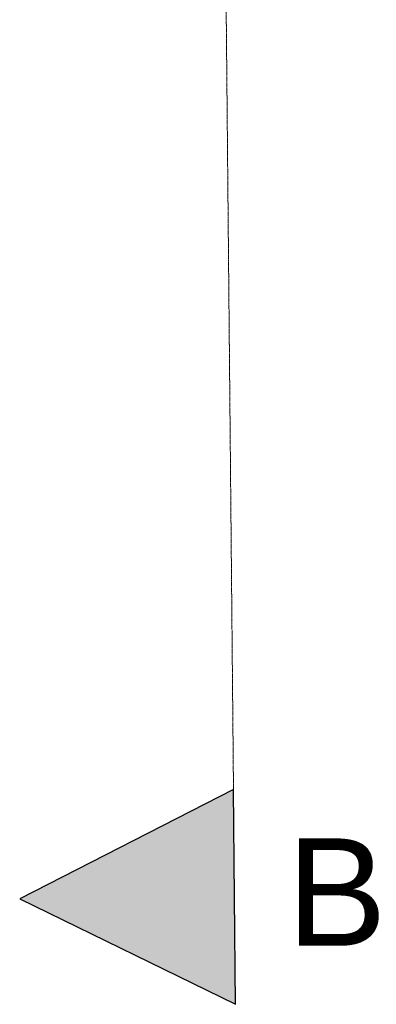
# Model space of a CAD drawing. Extents: x -6068 to 35118, y -17738 to 67348.
# Tile 85 of 243: x 972 to 1114, y -2533 to -2141. Entities that reach past the tile are written whole.
import ezdxf
from ezdxf.enums import TextEntityAlignment as Align

# ---------------------------------------------------------------- set-up
doc = ezdxf.new("R2010")
doc.units = 0
doc.header["$LTSCALE"] = 15
doc.linetypes.add('AXES', pattern=[50.8, 31.75, -6.35, 6.35, -6.35])
for name, color, linetype in [('Marques - Coupes', 7, 'CONTINUOUS'), ('PIS-CONTOURS', 44, 'CONTINUOUS'), ('PIS-coupe', 254, 'CONTINUOUS')]:
    doc.layers.add(name, color=color, linetype=linetype)
doc.styles.add('STYLE_GENERE_1', font='arial.ttf')

# ---------------------------------------------------------------- blocks, each defined once
blk = doc.blocks.new('*U783')
at = {"layer": 'PIS-CONTOURS', "linetype": 'Continuous', "lineweight": 0}
blk.add_hatch(color=0, dxfattribs=at).paths.add_polyline_path([(36953.1, 0), (35953.1, 0), (36453.1, -1000)])
at = {"layer": 'PIS-CONTOURS', "color": 0, "linetype": 'AXES', "lineweight": 13, "ltscale": 0.005}
blk.add_line((1000, 0), (35953.1, 0), dxfattribs=at)
at = {"layer": 'PIS-CONTOURS', "color": 0, "linetype": 'Continuous', "lineweight": 25, "flags": 128}
blk.add_lwpolyline([(36953.1, 0), (35953.1, 0), (36453.1, -1000)], close=True, dxfattribs=at)
at = {"layer": 'PIS-CONTOURS', "color": 0, "lineweight": 15, "style": 'STYLE_GENERE_1'}
blk.add_attdef('REP1', text='', height=500, dxfattribs=at).set_placement((-721.3, -441.4), align=Align.MIDDLE_CENTER)
blk.add_attdef('REP', text='', height=500, dxfattribs=at).set_placement((35848.1, -844.2), align=Align.BOTTOM_LEFT)

msp = doc.modelspace()

# ---------------------------------------------------------------- block references
at = {"layer": 'PIS-coupe', "lineweight": 13}
ref = msp.add_blockref('*U783', (1027.91, 627.82), dxfattribs=dict(at, xscale=0.08552815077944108, yscale=0.08552815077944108, zscale=0.08552815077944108, rotation=270.5363143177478))
ref.add_attrib('REP', 'B', dxfattribs={"layer": 'Marques - Coupes', "lineweight": 15, "height": 42.76, "style": 'STYLE_GENERE_1'}).set_placement((1077.85, -2522.1), align=Align.BOTTOM_LEFT)

doc.saveas('drawing.dxf')
